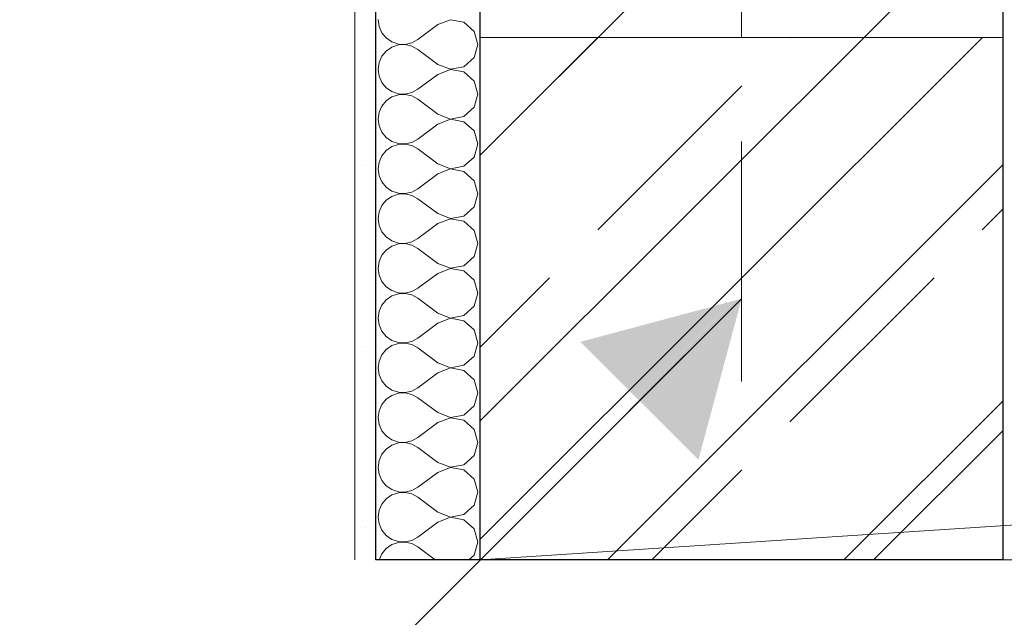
# Model space of a CAD drawing. Header units: millimetres. Extents: x 53458 to 260960, y -123310 to -87533.
# Tile 4 of 256: x 64760 to 65231, y -118905 to -118619. Entities that reach past the tile are written whole.
import ezdxf
from ezdxf.enums import TextEntityAlignment as Align

# ---------------------------------------------------------------- set-up
doc = ezdxf.new("R2010")
doc.units = ezdxf.units.MM
doc.header["$MEASUREMENT"] = 0
doc.linetypes.add('Przerywana podwójnie', pattern=[295, 125, -50, 70, -50])
for name, color, linetype in [('Nowe_A-Balkony', 7, 'Continuous'), ('Nowe_A-Osi', 7, 'Continuous'), ('Nowe_A-Wymiary-Zewnętrzne', 7, 'Continuous'), ('Nowe_A-Ściany-Wewnętrzne', 7, 'Continuous')]:
    doc.layers.add(name, color=color, linetype=linetype)
for name, color, linetype, lineweight in [('Nowe_A-Balkony_Nr_pióra__89', 7, 'Continuous', 13), ('Nowe_A-Konstrukcja_Nr_pióra__1', 7, 'Continuous', 13), ('Nowe_A-Osi_Nr_pióra__20', 1, 'Continuous', 13), ('Nowe_A-Osi_Nr_pióra__6', 5, 'Continuous', 13), ('Nowe_A-Wymiary-Zewnętrzne_Nr_pióra__46', 5, 'Continuous', 15), ('Nowe_A-Ściany-Wewnętrzne_Nr_pióra__174', 7, 'Continuous', 5), ('Nowe_A-Ściany-Wewnętrzne_Nr_pióra__27', 7, 'Continuous', 25), ('Nowe_A-Ściany-Wewnętrzne_Nr_pióra__47', 7, 'Continuous', 15)]:
    doc.layers.add(name, color=color, linetype=linetype, lineweight=lineweight)
for name, color, linetype, lineweight, true_color in [('Nowe_A-Konstrukcja Opis_Nr_pióra__58', 7, 'Continuous', 13, 0xdf0000), ('Nowe_A-Wymiary-Zewnętrzne_Nr_pióra__45', 7, 'Continuous', 15, 0x40a5ff), ('Nowe_A-Wymiary-Zewnętrzne_Nr_pióra__85', 7, 'Continuous', 13, 0x80c2ff)]:
    doc.layers.add(name, color=color, linetype=linetype, lineweight=lineweight, true_color=true_color)
doc.styles.add('STYL_AUTOMATYCZNY_1', font='arial.ttf')
doc.styles.add('STYL_AUTOMATYCZNY_2', font='arial.ttf')
doc.dimstyles.new('STYL_AUTOMATYCZNY__1', dxfattribs={"dimtxt": 125, "dimasz": 47.5, "dimexe": 0.18, "dimexo": 20, "dimgap": 0, "dimtad": 1, "dimtih": 1, "dimtoh": 1, "dimdec": 1, "dimlfac": 0.1, "dimzin": 0, "dimdsep": 46, "dimtxsty": 'STYL_AUTOMATYCZNY_2', "dimblk": 'ARROWHEAD_11', "dimblk1": 'ARROWHEAD_11', "dimblk2": 'ARROWHEAD_11', "dimcen": 0.09, "dimclrd": 256, "dimclre": 256, "dimclrt": 5, "dimadec": 1, "dimazin": 0, "dimtfac": 1, "dimtdec": 4, "dimtmove": 0, "dimatfit": 3, "dimfxl": 0, "dimtolj": 1, "dimtzin": 0, "dimarcsym": 0})
doc.dimstyles.new('STYL_AUTOMATYCZNY__2', dxfattribs={"dimtxt": 125, "dimasz": 47.5, "dimexe": 0.18, "dimexo": 20, "dimgap": 0, "dimtad": 1, "dimdec": 1, "dimlfac": 0.1, "dimzin": 0, "dimdsep": 46, "dimtxsty": 'STYL_AUTOMATYCZNY_2', "dimblk": 'ARROWHEAD_11', "dimblk1": 'ARROWHEAD_11', "dimblk2": 'ARROWHEAD_11', "dimcen": 0.09, "dimclrd": 256, "dimclre": 256, "dimclrt": 5, "dimadec": 1, "dimazin": 0, "dimtfac": 1, "dimtdec": 4, "dimtmove": 0, "dimatfit": 3, "dimfxl": 0, "dimtolj": 1, "dimtzin": 0, "dimarcsym": 0})
doc.dimstyles.new('STYL_AUTOMATYCZNY__9', dxfattribs={"dimtxt": 0.18, "dimasz": 76, "dimexe": 0.18, "dimexo": 0.0625, "dimgap": 0, "dimtad": 0, "dimtih": 1, "dimtoh": 1, "dimdec": 4, "dimzin": 0, "dimdsep": 46, "dimcen": 0.09, "dimadec": 0, "dimazin": 0, "dimtfac": 1, "dimtdec": 4, "dimtmove": 0, "dimatfit": 3, "dimldrblk": 'ARROWHEAD_16', "dimfxl": 0, "dimtolj": 1, "dimtzin": 0, "dimarcsym": 0})

# ---------------------------------------------------------------- blocks, each defined once
blk = doc.blocks.new('Strop_2', base_point=(91030.07, -117167.6))
at = {"layer": 'Nowe_A-Balkony_Nr_pióra__89', "color": 7, "linetype": 'Continuous', "lineweight": 13, "flags": 128}
blk.add_lwpolyline([(91030.07, -117167.6), (91030.07, -118877.6), (64980.07, -118877.6), (64980.07, -117167.6)], close=True, dxfattribs=at)
blk = doc.blocks.new('*X257')
at = {"layer": 'Nowe_A-Ściany-Wewnętrzne_Nr_pióra__174', "color": 7, "linetype": 'Continuous', "lineweight": 5}
for p, q in [((64931.26, -118619.05), (64931.72, -118622.3)), ((64931.72, -118622.3), (64933.04, -118625.31)), ((64959.83, -118621.43), (64950.31, -118628.57)), ((64965.91, -118619.1), (64959.83, -118621.43)), ((64972.3, -118620.3), (64965.91, -118619.1)), ((64977.1, -118624.69), (64972.3, -118620.3)), ((64933.04, -118625.31), (64935.14, -118627.84)), ((64978.88, -118630.95), (64977.1, -118624.69)), ((64935.14, -118627.84), (64937.84, -118629.7)), ((64937.84, -118629.7), (64940.96, -118630.75)), ((64940.96, -118631.16), (64937.84, -118632.21)), ((64940.96, -118630.75), (64944.24, -118630.9)), ((64944.24, -118631), (64940.96, -118631.16)), ((64944.24, -118630.9), (64947.44, -118630.16)), ((64947.44, -118631.74), (64944.24, -118631)), ((64947.44, -118630.16), (64950.31, -118628.57)), ((64950.31, -118633.33), (64947.44, -118631.74)), ((64977.1, -118637.21), (64978.88, -118630.95)), ((64933.04, -118636.6), (64931.72, -118639.6)), ((64935.14, -118634.07), (64933.04, -118636.6)), ((64937.84, -118632.21), (64935.14, -118634.07)), ((64959.83, -118640.48), (64950.31, -118633.33)), ((64931.72, -118639.6), (64931.26, -118642.86)), ((64959.83, -118640.48), (64965.91, -118642.81)), ((64972.3, -118641.6), (64977.1, -118637.21)), ((64931.26, -118642.86), (64931.72, -118646.11)), ((64931.72, -118646.11), (64933.04, -118649.12)), ((64959.83, -118645.24), (64950.31, -118652.38)), ((64965.91, -118642.91), (64959.83, -118645.24)), ((64965.91, -118642.81), (64972.3, -118641.6)), ((64972.3, -118644.11), (64965.91, -118642.91)), ((64977.1, -118648.5), (64972.3, -118644.11)), ((64933.04, -118649.12), (64935.14, -118651.64)), ((64978.88, -118654.76), (64977.1, -118648.5)), ((64935.14, -118651.64), (64937.84, -118653.51)), ((64937.84, -118653.51), (64940.96, -118654.55)), ((64940.96, -118654.97), (64937.84, -118656.02)), ((64940.96, -118654.55), (64944.24, -118654.71)), ((64944.24, -118654.81), (64940.96, -118654.97)), ((64944.24, -118654.71), (64947.44, -118653.97)), ((64947.44, -118655.55), (64944.24, -118654.81)), ((64947.44, -118653.97), (64950.31, -118652.38)), ((64950.31, -118657.14), (64947.44, -118655.55)), ((64977.1, -118661.02), (64978.88, -118654.76)), ((64935.14, -118657.88), (64933.04, -118660.41)), ((64937.84, -118656.02), (64935.14, -118657.88)), ((64959.83, -118664.29), (64950.31, -118657.14)), ((64931.72, -118663.41), (64931.26, -118666.67)), ((64933.04, -118660.41), (64931.72, -118663.41)), ((64959.83, -118664.29), (64965.91, -118666.62)), ((64972.3, -118665.41), (64977.1, -118661.02)), ((64931.26, -118666.67), (64931.72, -118669.92)), ((64959.83, -118669.05), (64950.31, -118676.19)), ((64965.91, -118666.71), (64959.83, -118669.05)), ((64965.91, -118666.62), (64972.3, -118665.41)), ((64972.3, -118667.92), (64965.91, -118666.71)), ((64977.1, -118672.31), (64972.3, -118667.92)), ((64931.72, -118669.92), (64933.04, -118672.93)), ((64933.04, -118672.93), (64935.14, -118675.45)), ((64978.88, -118678.57), (64977.1, -118672.31)), ((64935.14, -118675.45), (64937.84, -118677.31)), ((64937.84, -118677.31), (64940.96, -118678.36)), ((64940.96, -118678.78), (64937.84, -118679.83)), ((64940.96, -118678.36), (64944.24, -118678.52)), ((64944.24, -118678.62), (64940.96, -118678.78)), ((64944.24, -118678.52), (64947.44, -118677.78)), ((64947.44, -118679.36), (64944.24, -118678.62)), ((64947.44, -118677.78), (64950.31, -118676.19)), ((64977.1, -118684.83), (64978.88, -118678.57)), ((64935.14, -118681.69), (64933.04, -118684.22)), ((64937.84, -118679.83), (64935.14, -118681.69)), ((64950.31, -118680.95), (64947.44, -118679.36)), ((64959.83, -118688.1), (64950.31, -118680.95)), ((64931.72, -118687.22), (64931.26, -118690.48)), ((64933.04, -118684.22), (64931.72, -118687.22)), ((64959.83, -118688.1), (64965.91, -118690.43)), ((64972.3, -118689.22), (64977.1, -118684.83)), ((64931.26, -118690.48), (64931.72, -118693.73)), ((64959.83, -118692.86), (64950.31, -118700)), ((64965.91, -118690.52), (64959.83, -118692.86)), ((64965.91, -118690.43), (64972.3, -118689.22)), ((64972.3, -118691.73), (64965.91, -118690.52)), ((64977.1, -118696.12), (64972.3, -118691.73)), ((64931.72, -118693.73), (64933.04, -118696.73)), ((64933.04, -118696.73), (64935.14, -118699.26)), ((64978.88, -118702.38), (64977.1, -118696.12)), ((64935.14, -118699.26), (64937.84, -118701.12)), ((64937.84, -118701.12), (64940.96, -118702.17)), ((64940.96, -118702.59), (64937.84, -118703.64)), ((64940.96, -118702.17), (64944.24, -118702.33)), ((64944.24, -118702.43), (64940.96, -118702.59)), ((64944.24, -118702.33), (64947.44, -118701.59)), ((64947.44, -118703.17), (64944.24, -118702.43)), ((64947.44, -118701.59), (64950.31, -118700)), ((64977.1, -118708.64), (64978.88, -118702.38)), ((64935.14, -118705.5), (64933.04, -118708.03)), ((64937.84, -118703.64), (64935.14, -118705.5)), ((64950.31, -118704.76), (64947.44, -118703.17)), ((64959.83, -118711.9), (64950.31, -118704.76)), ((64931.72, -118711.03), (64931.26, -118714.29)), ((64933.04, -118708.03), (64931.72, -118711.03)), ((64959.83, -118711.9), (64965.91, -118714.24)), ((64972.3, -118713.03), (64977.1, -118708.64)), ((64931.26, -118714.29), (64931.72, -118717.54)), ((64959.83, -118716.67), (64950.31, -118723.81)), ((64965.91, -118714.33), (64959.83, -118716.67)), ((64965.91, -118714.24), (64972.3, -118713.03)), ((64972.3, -118715.54), (64965.91, -118714.33)), ((64977.1, -118719.93), (64972.3, -118715.54)), ((64931.72, -118717.54), (64933.04, -118720.54)), ((64933.04, -118720.54), (64935.14, -118723.07)), ((64978.88, -118726.19), (64977.1, -118719.93)), ((64935.14, -118723.07), (64937.84, -118724.93)), ((64937.84, -118724.93), (64940.96, -118725.98)), ((64940.96, -118725.98), (64944.24, -118726.14)), ((64944.24, -118726.14), (64947.44, -118725.4)), ((64947.44, -118725.4), (64950.31, -118723.81)), ((64977.1, -118732.45), (64978.88, -118726.19)), ((64935.14, -118729.31), (64933.04, -118731.84)), ((64937.84, -118727.45), (64935.14, -118729.31)), ((64940.96, -118726.4), (64937.84, -118727.45)), ((64944.24, -118726.24), (64940.96, -118726.4)), ((64947.44, -118726.98), (64944.24, -118726.24)), ((64950.31, -118728.57), (64947.44, -118726.98)), ((64959.83, -118735.71), (64950.31, -118728.57)), ((64931.72, -118734.84), (64931.26, -118738.1)), ((64933.04, -118731.84), (64931.72, -118734.84)), ((64972.3, -118736.84), (64977.1, -118732.45)), ((64931.26, -118738.1), (64931.72, -118741.35)), ((64959.83, -118735.71), (64965.91, -118738.05)), ((64965.91, -118738.14), (64959.83, -118740.48)), ((64965.91, -118738.05), (64972.3, -118736.84)), ((64972.3, -118739.35), (64965.91, -118738.14)), ((64977.1, -118743.74), (64972.3, -118739.35)), ((64931.72, -118741.35), (64933.04, -118744.35)), ((64933.04, -118744.35), (64935.14, -118746.88)), ((64959.83, -118740.48), (64950.31, -118747.62)), ((64978.88, -118750), (64977.1, -118743.74)), ((64935.14, -118746.88), (64937.84, -118748.74)), ((64937.84, -118748.74), (64940.96, -118749.79)), ((64944.24, -118749.95), (64947.44, -118749.21)), ((64947.44, -118749.21), (64950.31, -118747.62)), ((64935.14, -118753.12), (64933.04, -118755.65)), ((64937.84, -118751.26), (64935.14, -118753.12)), ((64940.96, -118750.21), (64937.84, -118751.26)), ((64940.96, -118749.79), (64944.24, -118749.95)), ((64944.24, -118750.05), (64940.96, -118750.21)), ((64947.44, -118750.79), (64944.24, -118750.05)), ((64950.31, -118752.38), (64947.44, -118750.79)), ((64959.83, -118759.52), (64950.31, -118752.38)), ((64977.1, -118756.26), (64978.88, -118750)), ((64931.72, -118758.65), (64931.26, -118761.9)), ((64933.04, -118755.65), (64931.72, -118758.65)), ((64972.3, -118760.65), (64977.1, -118756.26)), ((64931.26, -118761.9), (64931.72, -118765.16)), ((64959.83, -118759.52), (64965.91, -118761.86)), ((64965.91, -118761.95), (64959.83, -118764.29)), ((64965.91, -118761.86), (64972.3, -118760.65)), ((64972.3, -118763.16), (64965.91, -118761.95)), ((64977.1, -118767.55), (64972.3, -118763.16)), ((64931.72, -118765.16), (64933.04, -118768.16)), ((64933.04, -118768.16), (64935.14, -118770.69)), ((64959.83, -118764.29), (64950.31, -118771.43)), ((64978.88, -118773.81), (64977.1, -118767.55)), ((64935.14, -118770.69), (64937.84, -118772.55)), ((64937.84, -118772.55), (64940.96, -118773.6)), ((64944.24, -118773.76), (64947.44, -118773.02)), ((64947.44, -118773.02), (64950.31, -118771.43)), ((64935.14, -118776.93), (64933.04, -118779.46)), ((64937.84, -118775.07), (64935.14, -118776.93)), ((64940.96, -118774.02), (64937.84, -118775.07)), ((64940.96, -118773.6), (64944.24, -118773.76)), ((64944.24, -118773.86), (64940.96, -118774.02)), ((64947.44, -118774.6), (64944.24, -118773.86)), ((64950.31, -118776.19), (64947.44, -118774.6)), ((64959.83, -118783.33), (64950.31, -118776.19)), ((64977.1, -118780.07), (64978.88, -118773.81)), ((64931.72, -118782.46), (64931.26, -118785.71)), ((64933.04, -118779.46), (64931.72, -118782.46)), ((64972.3, -118784.46), (64977.1, -118780.07)), ((64931.26, -118785.71), (64931.72, -118788.97)), ((64959.83, -118783.33), (64965.91, -118785.67)), ((64965.91, -118785.76), (64959.83, -118788.1)), ((64965.91, -118785.67), (64972.3, -118784.46)), ((64972.3, -118786.97), (64965.91, -118785.76)), ((64977.1, -118791.36), (64972.3, -118786.97)), ((64931.72, -118788.97), (64933.04, -118791.97)), ((64933.04, -118791.97), (64935.14, -118794.5)), ((64959.83, -118788.1), (64950.31, -118795.24)), ((64978.88, -118797.62), (64977.1, -118791.36)), ((64935.14, -118794.5), (64937.84, -118796.36)), ((64937.84, -118796.36), (64940.96, -118797.41)), ((64944.24, -118797.57), (64947.44, -118796.83)), ((64947.44, -118796.83), (64950.31, -118795.24)), ((64935.14, -118800.74), (64933.04, -118803.27)), ((64937.84, -118798.88), (64935.14, -118800.74)), ((64940.96, -118797.83), (64937.84, -118798.88)), ((64940.96, -118797.41), (64944.24, -118797.57)), ((64944.24, -118797.67), (64940.96, -118797.83)), ((64947.44, -118798.41), (64944.24, -118797.67)), ((64950.31, -118800), (64947.44, -118798.41)), ((64959.83, -118807.14), (64950.31, -118800)), ((64977.1, -118803.88), (64978.88, -118797.62)), ((64933.04, -118803.27), (64931.72, -118806.27)), ((64972.3, -118808.27), (64977.1, -118803.88)), ((64931.72, -118806.27), (64931.26, -118809.52)), ((64931.26, -118809.52), (64931.72, -118812.78)), ((64959.83, -118807.14), (64965.91, -118809.48)), ((64965.91, -118809.57), (64959.83, -118811.9)), ((64965.91, -118809.48), (64972.3, -118808.27)), ((64972.3, -118810.78), (64965.91, -118809.57)), ((64977.1, -118815.17), (64972.3, -118810.78)), ((64931.72, -118812.78), (64933.04, -118815.78)), ((64959.83, -118811.9), (64950.31, -118819.05)), ((64978.88, -118821.43), (64977.1, -118815.17)), ((64933.04, -118815.78), (64935.14, -118818.31)), ((64935.14, -118818.31), (64937.84, -118820.17)), ((64937.84, -118820.17), (64940.96, -118821.22)), ((64947.44, -118820.64), (64950.31, -118819.05)), ((64935.14, -118824.55), (64933.04, -118827.07)), ((64937.84, -118822.69), (64935.14, -118824.55)), ((64940.96, -118821.64), (64937.84, -118822.69)), ((64940.96, -118821.22), (64944.24, -118821.38)), ((64944.24, -118821.48), (64940.96, -118821.64)), ((64944.24, -118821.38), (64947.44, -118820.64)), ((64947.44, -118822.22), (64944.24, -118821.48)), ((64950.31, -118823.81), (64947.44, -118822.22)), ((64959.83, -118830.95), (64950.31, -118823.81)), ((64977.1, -118827.69), (64978.88, -118821.43)), ((64933.04, -118827.07), (64931.72, -118830.08)), ((64972.3, -118832.08), (64977.1, -118827.69)), ((64931.72, -118830.08), (64931.26, -118833.33)), ((64931.26, -118833.33), (64931.72, -118836.59)), ((64959.83, -118830.95), (64965.91, -118833.29)), ((64965.91, -118833.38), (64959.83, -118835.71)), ((64965.91, -118833.29), (64972.3, -118832.08)), ((64972.3, -118834.59), (64965.91, -118833.38)), ((64931.72, -118836.59), (64933.04, -118839.59)), ((64959.83, -118835.71), (64950.31, -118842.86)), ((64977.1, -118838.98), (64972.3, -118834.59)), ((64978.88, -118845.24), (64977.1, -118838.98)), ((64933.04, -118839.59), (64935.14, -118842.12)), ((64935.14, -118842.12), (64937.84, -118843.98)), ((64947.44, -118844.45), (64950.31, -118842.86)), ((64935.14, -118848.36), (64933.04, -118850.88)), ((64937.84, -118846.49), (64935.14, -118848.36)), ((64937.84, -118843.98), (64940.96, -118845.03)), ((64940.96, -118845.45), (64937.84, -118846.49)), ((64940.96, -118845.03), (64944.24, -118845.19)), ((64944.24, -118845.29), (64940.96, -118845.45)), ((64944.24, -118845.19), (64947.44, -118844.45)), ((64947.44, -118846.03), (64944.24, -118845.29)), ((64950.31, -118847.62), (64947.44, -118846.03)), ((64959.83, -118854.76), (64950.31, -118847.62)), ((64977.1, -118851.5), (64978.88, -118845.24)), ((64933.04, -118850.88), (64931.72, -118853.89)), ((64972.3, -118855.89), (64977.1, -118851.5)), ((64931.72, -118853.89), (64931.26, -118857.14)), ((64931.26, -118857.14), (64931.72, -118860.4)), ((64959.83, -118854.76), (64965.91, -118857.09)), ((64965.91, -118857.19), (64959.83, -118859.52)), ((64965.91, -118857.09), (64972.3, -118855.89)), ((64972.3, -118858.4), (64965.91, -118857.19)), ((64931.72, -118860.4), (64933.04, -118863.4)), ((64959.83, -118859.52), (64950.31, -118866.67)), ((64977.1, -118862.79), (64972.3, -118858.4)), ((64933.04, -118863.4), (64935.14, -118865.93)), ((64935.14, -118865.93), (64937.84, -118867.79)), ((64947.44, -118868.26), (64950.31, -118866.67)), ((64978.88, -118869.05), (64977.1, -118862.79)), ((64935.14, -118872.16), (64933.04, -118874.69)), ((64937.84, -118870.3), (64935.14, -118872.16)), ((64937.84, -118867.79), (64940.96, -118868.84)), ((64940.96, -118869.25), (64937.84, -118870.3)), ((64940.96, -118868.84), (64944.24, -118869)), ((64944.24, -118869.1), (64940.96, -118869.25)), ((64944.24, -118869), (64947.44, -118868.26)), ((64947.44, -118869.84), (64944.24, -118869.1)), ((64950.31, -118871.43), (64947.44, -118869.84)), ((64958.54, -118877.6), (64950.31, -118871.43)), ((64977.1, -118875.31), (64978.88, -118869.05)), ((64933.04, -118874.69), (64931.76, -118877.6)), ((64974.6, -118877.6), (64977.1, -118875.31))]:
    blk.add_line(p, q, dxfattribs=at)
blk = doc.blocks.new('Ściana_53', base_point=(65105.07, -117042.6))
at = {"layer": 'Nowe_A-Ściany-Wewnętrzne', "linetype": 'Continuous', "lineweight": 0, "true_color": 0x000000}
h = blk.add_hatch(dxfattribs=at)
h.set_pattern_fill('Tynk', color=18, style=0, pattern_type=2)
h.set_pattern_definition([(0, (0, 0), (0, 86.60254), [0, -50]), (0, (25, 43.3), (0, 86.60254), [0, -50])])
h.paths.add_polyline_path([(64930.07, -118877.6), (64930.07, -117377.6), (64920.07, -117377.6), (64920.07, -118877.6)])
h = blk.add_hatch(dxfattribs=at)
h.set_pattern_fill('Bloczki_ceramiczne', color=18, style=0, pattern_type=2)
h.set_pattern_definition([(45, (0, 0), (-63.63961, 63.63961), [])])
h.paths.add_polyline_path([(65230.07, -118877.6), (65230.07, -117377.6), (64980.07, -117377.6), (64980.07, -118877.6)])
at = {"layer": 'Nowe_A-Ściany-Wewnętrzne_Nr_pióra__27', "color": 7, "linetype": 'Continuous', "lineweight": 25}
for p, q in [((64930.07, -118877.6), (64930.07, -117377.6)), ((64980.07, -118877.6), (64980.07, -117377.6)), ((65230.07, -118877.6), (65230.07, -117377.6))]:
    blk.add_line(p, q, dxfattribs=at)
at = {"layer": 'Nowe_A-Ściany-Wewnętrzne_Nr_pióra__27', "color": 7, "linetype": 'Continuous', "lineweight": 25, "flags": 128}
for points in [[(64980.07, -118877.6), (64930.07, -118877.6)], [(65230.07, -118877.6), (64980.07, -118877.6)]]:
    blk.add_lwpolyline(points, dxfattribs=at)
at = {"layer": 'Nowe_A-Ściany-Wewnętrzne_Nr_pióra__47', "color": 7, "linetype": 'Continuous', "lineweight": 15, "flags": 128}
for points in [[(64920.07, -117377.6), (64920.07, -118877.6)], [(65280.07, -118877.6), (65230.07, -118877.6)]]:
    blk.add_lwpolyline(points, dxfattribs=at)
at = {"layer": 'Nowe_A-Ściany-Wewnętrzne', "color": 7, "lineweight": 25}
blk.add_blockref('*X257', (0, 0), dxfattribs=at)
blk = doc.blocks.new('Standardowy znacznik osi')
at = {"layer": 'Nowe_A-Osi_Nr_pióra__20', "color": 1, "linetype": 'Przerywana podwójnie', "lineweight": 13}
blk.add_line((23209.82, 0), (24209.82, 0), dxfattribs=at)
at = {"layer": 'Nowe_A-Osi_Nr_pióra__6', "color": 5, "lineweight": 13, "style": 'STYL_AUTOMATYCZNY_1'}
blk.add_attdef('AC_MarkerText_1', text='', height=400, rotation=90, dxfattribs=at).set_placement((-666.43, -91.43), align=Align.TOP_CENTER)
blk = doc.blocks.new('*D570')
at = {"layer": 'Nowe_A-Wymiary-Zewnętrzne_Nr_pióra__45', "linetype": 'Continuous', "lineweight": 15, "true_color": 0x40a5ff}
for points in [[(63078.58, -117377.6), (63079.53, -117382.38), (63082.24, -117386.44), (63086.3, -117389.15), (63091.08, -117390.1), (63095.87, -117389.15), (63099.92, -117386.44), (63102.63, -117382.38), (63103.58, -117377.6), (63102.63, -117372.81), (63099.92, -117368.76), (63095.87, -117366.05), (63091.08, -117365.1), (63086.3, -117366.05), (63082.24, -117368.76), (63079.53, -117372.81)], [(63078.58, -118877.6), (63079.53, -118882.38), (63082.24, -118886.44), (63086.3, -118889.15), (63091.08, -118890.1), (63095.87, -118889.15), (63099.92, -118886.44), (63102.63, -118882.38), (63103.58, -118877.6), (63102.63, -118872.81), (63099.92, -118868.76), (63095.87, -118866.05), (63091.08, -118865.1), (63086.3, -118866.05), (63082.24, -118868.76), (63079.53, -118872.81)]]:
    blk.add_hatch(color=161, dxfattribs=at).paths.add_polyline_path(points)
at = {"layer": 'Nowe_A-Wymiary-Zewnętrzne_Nr_pióra__45', "color": 161, "linetype": 'Continuous', "lineweight": 15, "true_color": 0x40a5ff}
for centre in [(63091.08, -117377.6), (63091.08, -118877.6)]:
    blk.add_circle(centre, 12.5, dxfattribs=at)
at = {"layer": 'Nowe_A-Wymiary-Zewnętrzne_Nr_pióra__85', "color": 151, "linetype": 'Continuous', "lineweight": 13, "true_color": 0x80c2ff}
for p, q in [((63078.58, -117377.6), (63044.21, -117377.6)), ((63137.96, -117377.6), (63103.58, -117377.6)), ((63091.08, -118865.1), (63091.08, -117390.1)), ((63078.58, -118877.6), (63044.21, -118877.6)), ((63137.96, -118877.6), (63103.58, -118877.6)), ((63091.08, -118902.6), (63091.08, -118890.1))]:
    blk.add_line(p, q, dxfattribs=at)
at = {"layer": 'Nowe_A-Wymiary-Zewnętrzne_Nr_pióra__46', "color": 5, "lineweight": 15, "char_height": 125, "attachment_point": 7, "rotation": 90, "style": 'STYL_AUTOMATYCZNY_2'}
for s, insert in [('\\A1;{\\pql;\\fArial|b0|i0|c238|p0;\\W1.000000;33,5}', (63066.08, -117723.75)), ('\\A1;{\\pql;\\fArial|b0|i0|c238|p0;\\W1.000000;150,0}', (63066.08, -118508.92))]:
    blk.add_mtext(s, dxfattribs=dict(at, insert=insert))
blk = doc.blocks.new('ARROWHEAD_11')
at = {"color": 0, "linetype": 'Continuous', "lineweight": 0}
blk.add_line((0, 0), (-1, 0), dxfattribs=at)
at = {"color": 0, "linetype": 'Continuous', "lineweight": 0, "const_width": 0.25, "flags": 128}
blk.add_lwpolyline([(-0.125, 0, 1), (0.125, 0, 1)], format="xyb", close=True, dxfattribs=at)
blk = doc.blocks.new('*D627')
at = {"layer": 'Nowe_A-Wymiary-Zewnętrzne_Nr_pióra__45', "linetype": 'Continuous', "lineweight": 15, "true_color": 0x40a5ff}
for points in [[(93176.56, -117377.6), (93177.51, -117382.38), (93180.22, -117386.44), (93184.28, -117389.15), (93189.06, -117390.1), (93193.84, -117389.15), (93197.9, -117386.44), (93200.61, -117382.38), (93201.56, -117377.6), (93200.61, -117372.81), (93197.9, -117368.76), (93193.84, -117366.05), (93189.06, -117365.1), (93184.28, -117366.05), (93180.22, -117368.76), (93177.51, -117372.81)], [(93176.56, -118877.6), (93177.51, -118882.38), (93180.22, -118886.44), (93184.28, -118889.15), (93189.06, -118890.1), (93193.84, -118889.15), (93197.9, -118886.44), (93200.61, -118882.38), (93201.56, -118877.6), (93200.61, -118872.81), (93197.9, -118868.76), (93193.84, -118866.05), (93189.06, -118865.1), (93184.28, -118866.05), (93180.22, -118868.76), (93177.51, -118872.81)]]:
    blk.add_hatch(color=161, dxfattribs=at).paths.add_polyline_path(points)
at = {"layer": 'Nowe_A-Wymiary-Zewnętrzne_Nr_pióra__45', "color": 161, "linetype": 'Continuous', "lineweight": 15, "true_color": 0x40a5ff}
for centre in [(93189.06, -117377.6), (93189.06, -118877.6)]:
    blk.add_circle(centre, 12.5, dxfattribs=at)
at = {"layer": 'Nowe_A-Wymiary-Zewnętrzne_Nr_pióra__85', "color": 151, "linetype": 'Continuous', "lineweight": 13, "true_color": 0x80c2ff}
for p, q in [((93176.56, -117377.6), (93142.19, -117377.6)), ((93235.94, -117377.6), (93201.56, -117377.6)), ((93189.06, -118865.1), (93189.06, -117390.1)), ((93176.56, -118877.6), (93142.19, -118877.6)), ((93235.94, -118877.6), (93201.56, -118877.6)), ((93189.06, -118902.6), (93189.06, -118890.1))]:
    blk.add_line(p, q, dxfattribs=at)
at = {"layer": 'Nowe_A-Wymiary-Zewnętrzne_Nr_pióra__46', "color": 5, "lineweight": 15, "char_height": 125, "attachment_point": 7, "rotation": 90, "style": 'STYL_AUTOMATYCZNY_2'}
for s, insert in [('\\A1;{\\pql;\\fArial|b0|i0|c238|p0;\\W1.000000;33,5}', (93164.06, -117723.75)), ('\\A1;{\\pql;\\fArial|b0|i0|c238|p0;\\W1.000000;150,0}', (93164.06, -118508.92))]:
    blk.add_mtext(s, dxfattribs=dict(at, insert=insert))
blk = doc.blocks.new('*D650')
at = {"layer": 'Nowe_A-Wymiary-Zewnętrzne_Nr_pióra__45', "linetype": 'Continuous', "lineweight": 15, "true_color": 0x40a5ff}
for points in [[(64757.57, -120280.83), (64758.52, -120285.62), (64761.23, -120289.67), (64765.29, -120292.38), (64770.07, -120293.33), (64774.86, -120292.38), (64778.91, -120289.67), (64781.62, -120285.62), (64782.57, -120280.83), (64781.62, -120276.05), (64778.91, -120271.99), (64774.86, -120269.29), (64770.07, -120268.33), (64765.29, -120269.29), (64761.23, -120271.99), (64758.52, -120276.05)], [(65092.57, -120280.83), (65093.52, -120285.62), (65096.23, -120289.67), (65100.29, -120292.38), (65105.07, -120293.33), (65109.86, -120292.38), (65113.91, -120289.67), (65116.62, -120285.62), (65117.57, -120280.83), (65116.62, -120276.05), (65113.91, -120271.99), (65109.86, -120269.29), (65105.07, -120268.33), (65100.29, -120269.29), (65096.23, -120271.99), (65093.52, -120276.05)]]:
    blk.add_hatch(color=161, dxfattribs=at).paths.add_polyline_path(points)
at = {"layer": 'Nowe_A-Wymiary-Zewnętrzne_Nr_pióra__45', "color": 161, "linetype": 'Continuous', "lineweight": 15, "true_color": 0x40a5ff}
for centre in [(64770.07, -120280.83), (65105.07, -120280.83)]:
    blk.add_circle(centre, 12.5, dxfattribs=at)
at = {"layer": 'Nowe_A-Wymiary-Zewnętrzne_Nr_pióra__85', "color": 151, "linetype": 'Continuous', "lineweight": 13, "true_color": 0x80c2ff}
for p, q in [((64770.07, -120268.33), (64770.07, -120233.96)), ((65105.07, -120268.33), (65105.07, -120233.96)), ((64745.07, -120280.83), (64757.57, -120280.83)), ((64782.57, -120280.83), (65092.57, -120280.83)), ((64770.07, -120327.71), (64770.07, -120293.33)), ((65105.07, -120327.71), (65105.07, -120293.33))]:
    blk.add_line(p, q, dxfattribs=at)
at = {"layer": 'Nowe_A-Wymiary-Zewnętrzne_Nr_pióra__46', "color": 5, "lineweight": 15, "insert": (64423.92, -120255.83), "char_height": 125, "attachment_point": 7, "style": 'STYL_AUTOMATYCZNY_2'}
blk.add_mtext('\\A1;{\\pql;\\fArial|b0|i0|c238|p0;\\W1.000000;33,5}', dxfattribs=at)
blk = doc.blocks.new('*D651')
at = {"layer": 'Nowe_A-Wymiary-Zewnętrzne_Nr_pióra__45', "linetype": 'Continuous', "lineweight": 15, "true_color": 0x40a5ff}
for points in [[(65092.57, -120280.83), (65093.52, -120285.62), (65096.23, -120289.67), (65100.29, -120292.38), (65105.07, -120293.33), (65109.86, -120292.38), (65113.91, -120289.67), (65116.62, -120285.62), (65117.57, -120280.83), (65116.62, -120276.05), (65113.91, -120271.99), (65109.86, -120269.29), (65105.07, -120268.33), (65100.29, -120269.29), (65096.23, -120271.99), (65093.52, -120276.05)], [(70492.57, -120280.83), (70493.52, -120285.62), (70496.23, -120289.67), (70500.29, -120292.38), (70505.07, -120293.33), (70509.86, -120292.38), (70513.91, -120289.67), (70516.62, -120285.62), (70517.57, -120280.83), (70516.62, -120276.05), (70513.91, -120271.99), (70509.86, -120269.29), (70505.07, -120268.33), (70500.29, -120269.29), (70496.23, -120271.99), (70493.52, -120276.05)]]:
    blk.add_hatch(color=161, dxfattribs=at).paths.add_polyline_path(points)
at = {"layer": 'Nowe_A-Wymiary-Zewnętrzne_Nr_pióra__45', "color": 161, "linetype": 'Continuous', "lineweight": 15, "true_color": 0x40a5ff}
for centre in [(65105.07, -120280.83), (70505.07, -120280.83)]:
    blk.add_circle(centre, 12.5, dxfattribs=at)
at = {"layer": 'Nowe_A-Wymiary-Zewnętrzne_Nr_pióra__85', "color": 151, "linetype": 'Continuous', "lineweight": 13, "true_color": 0x80c2ff}
for p, q in [((65105.07, -120268.33), (65105.07, -120233.96)), ((70505.07, -120268.33), (70505.07, -120233.96)), ((65117.57, -120280.83), (70492.57, -120280.83)), ((65105.07, -120327.71), (65105.07, -120293.33)), ((70505.07, -120327.71), (70505.07, -120293.33))]:
    blk.add_line(p, q, dxfattribs=at)
at = {"layer": 'Nowe_A-Wymiary-Zewnętrzne_Nr_pióra__46', "color": 5, "lineweight": 15, "insert": (67590.58, -120255.83), "char_height": 125, "attachment_point": 7, "style": 'STYL_AUTOMATYCZNY_2'}
blk.add_mtext('\\A1;{\\pql;\\fArial|b0|i0|c238|p0;\\W1.000000;540,0}', dxfattribs=at)
blk = doc.blocks.new('*D658')
at = {"layer": 'Nowe_A-Wymiary-Zewnętrzne_Nr_pióra__45', "linetype": 'Continuous', "lineweight": 15, "true_color": 0x40a5ff}
for points in [[(64757.57, -120980.08), (64758.52, -120984.86), (64761.23, -120988.91), (64765.29, -120991.62), (64770.07, -120992.58), (64774.86, -120991.62), (64778.91, -120988.91), (64781.62, -120984.86), (64782.57, -120980.08), (64781.62, -120975.29), (64778.91, -120971.24), (64774.86, -120968.53), (64770.07, -120967.58), (64765.29, -120968.53), (64761.23, -120971.24), (64758.52, -120975.29)], [(91227.57, -120980.08), (91228.52, -120984.86), (91231.23, -120988.91), (91235.29, -120991.62), (91240.07, -120992.58), (91244.86, -120991.62), (91248.91, -120988.91), (91251.62, -120984.86), (91252.57, -120980.08), (91251.62, -120975.29), (91248.91, -120971.24), (91244.86, -120968.53), (91240.07, -120967.58), (91235.29, -120968.53), (91231.23, -120971.24), (91228.52, -120975.29)]]:
    blk.add_hatch(color=161, dxfattribs=at).paths.add_polyline_path(points)
at = {"layer": 'Nowe_A-Wymiary-Zewnętrzne_Nr_pióra__45', "color": 161, "linetype": 'Continuous', "lineweight": 15, "true_color": 0x40a5ff}
for centre in [(64770.07, -120980.08), (91240.07, -120980.08)]:
    blk.add_circle(centre, 12.5, dxfattribs=at)
at = {"layer": 'Nowe_A-Wymiary-Zewnętrzne_Nr_pióra__85', "color": 151, "linetype": 'Continuous', "lineweight": 13, "true_color": 0x80c2ff}
for p, q in [((64770.07, -120967.58), (64770.07, -120933.2)), ((91240.07, -120967.58), (91240.07, -120933.2)), ((64745.07, -120980.08), (64757.57, -120980.08)), ((64782.57, -120980.08), (91227.57, -120980.08)), ((91252.57, -120980.08), (91265.07, -120980.08)), ((64770.07, -121026.95), (64770.07, -120992.58)), ((91240.07, -121026.95), (91240.07, -120992.58))]:
    blk.add_line(p, q, dxfattribs=at)
at = {"layer": 'Nowe_A-Wymiary-Zewnętrzne_Nr_pióra__46', "color": 5, "lineweight": 15, "insert": (77719.09, -120955.08), "char_height": 125, "attachment_point": 7, "style": 'STYL_AUTOMATYCZNY_2'}
blk.add_mtext('\\A1;{\\pql;\\fArial|b0|i0|c238|p0;\\W1.000000;2\xa0647,0}', dxfattribs=at)
blk = doc.blocks.new('*D659')
at = {"layer": 'Nowe_A-Wymiary-Zewnętrzne_Nr_pióra__45', "linetype": 'Continuous', "lineweight": 15, "true_color": 0x40a5ff}
for points in [[(64757.57, -120747), (64758.52, -120751.78), (64761.23, -120755.83), (64765.29, -120758.54), (64770.07, -120759.5), (64774.86, -120758.54), (64778.91, -120755.83), (64781.62, -120751.78), (64782.57, -120747), (64781.62, -120742.21), (64778.91, -120738.16), (64774.86, -120735.45), (64770.07, -120734.5), (64765.29, -120735.45), (64761.23, -120738.16), (64758.52, -120742.21)], [(64907.57, -120747), (64908.52, -120751.78), (64911.23, -120755.83), (64915.29, -120758.54), (64920.07, -120759.5), (64924.86, -120758.54), (64928.91, -120755.83), (64931.62, -120751.78), (64932.57, -120747), (64931.62, -120742.21), (64928.91, -120738.16), (64924.86, -120735.45), (64920.07, -120734.5), (64915.29, -120735.45), (64911.23, -120738.16), (64908.52, -120742.21)]]:
    blk.add_hatch(color=161, dxfattribs=at).paths.add_polyline_path(points)
at = {"layer": 'Nowe_A-Wymiary-Zewnętrzne_Nr_pióra__45', "color": 161, "linetype": 'Continuous', "lineweight": 15, "true_color": 0x40a5ff}
for centre in [(64770.07, -120747), (64920.07, -120747)]:
    blk.add_circle(centre, 12.5, dxfattribs=at)
at = {"layer": 'Nowe_A-Wymiary-Zewnętrzne_Nr_pióra__85', "color": 151, "linetype": 'Continuous', "lineweight": 13, "true_color": 0x80c2ff}
for p, q in [((64770.07, -120734.5), (64770.07, -120700.12)), ((64920.07, -120734.5), (64920.07, -120700.12)), ((64745.07, -120747), (64757.57, -120747)), ((64782.57, -120747), (64907.57, -120747)), ((64770.07, -120793.87), (64770.07, -120759.5)), ((64920.07, -120793.87), (64920.07, -120759.5))]:
    blk.add_line(p, q, dxfattribs=at)
at = {"layer": 'Nowe_A-Wymiary-Zewnętrzne_Nr_pióra__46', "color": 5, "lineweight": 15, "insert": (64423.92, -120722), "char_height": 125, "attachment_point": 7, "style": 'STYL_AUTOMATYCZNY_2'}
blk.add_mtext('\\A1;{\\pql;\\fArial|b0|i0|c238|p0;\\W1.000000;15,0}', dxfattribs=at)
blk = doc.blocks.new('*D660')
at = {"layer": 'Nowe_A-Wymiary-Zewnętrzne_Nr_pióra__45', "linetype": 'Continuous', "lineweight": 15, "true_color": 0x40a5ff}
for points in [[(64907.57, -120747), (64908.52, -120751.78), (64911.23, -120755.83), (64915.29, -120758.54), (64920.07, -120759.5), (64924.86, -120758.54), (64928.91, -120755.83), (64931.62, -120751.78), (64932.57, -120747), (64931.62, -120742.21), (64928.91, -120738.16), (64924.86, -120735.45), (64920.07, -120734.5), (64915.29, -120735.45), (64911.23, -120738.16), (64908.52, -120742.21)], [(65277.57, -120747), (65278.52, -120751.78), (65281.23, -120755.83), (65285.29, -120758.54), (65290.07, -120759.5), (65294.86, -120758.54), (65298.91, -120755.83), (65301.62, -120751.78), (65302.57, -120747), (65301.62, -120742.21), (65298.91, -120738.16), (65294.86, -120735.45), (65290.07, -120734.5), (65285.29, -120735.45), (65281.23, -120738.16), (65278.52, -120742.21)]]:
    blk.add_hatch(color=161, dxfattribs=at).paths.add_polyline_path(points)
at = {"layer": 'Nowe_A-Wymiary-Zewnętrzne_Nr_pióra__45', "color": 161, "linetype": 'Continuous', "lineweight": 15, "true_color": 0x40a5ff}
for centre in [(64920.07, -120747), (65290.07, -120747)]:
    blk.add_circle(centre, 12.5, dxfattribs=at)
at = {"layer": 'Nowe_A-Wymiary-Zewnętrzne_Nr_pióra__85', "color": 151, "linetype": 'Continuous', "lineweight": 13, "true_color": 0x80c2ff}
for p, q in [((64920.07, -120734.5), (64920.07, -120700.12)), ((65290.07, -120734.5), (65290.07, -120700.12)), ((64932.57, -120747), (65277.57, -120747)), ((64920.07, -120793.87), (64920.07, -120759.5)), ((65290.07, -120793.87), (65290.07, -120759.5))]:
    blk.add_line(p, q, dxfattribs=at)
at = {"layer": 'Nowe_A-Wymiary-Zewnętrzne_Nr_pióra__46', "color": 5, "lineweight": 15, "insert": (64938.25, -120722), "char_height": 125, "attachment_point": 7, "style": 'STYL_AUTOMATYCZNY_2'}
blk.add_mtext('\\A1;{\\pql;\\fArial|b0|i0|c238|p0;\\W1.000000;37,0}', dxfattribs=at)
blk = doc.blocks.new('*D680')
at = {"layer": 'Nowe_A-Wymiary-Zewnętrzne_Nr_pióra__45', "linetype": 'Continuous', "lineweight": 15, "true_color": 0x40a5ff}
for points in [[(64757.57, -120513.91), (64758.52, -120518.7), (64761.23, -120522.75), (64765.29, -120525.46), (64770.07, -120526.41), (64774.86, -120525.46), (64778.91, -120522.75), (64781.62, -120518.7), (64782.57, -120513.91), (64781.62, -120509.13), (64778.91, -120505.08), (64774.86, -120502.37), (64770.07, -120501.41), (64765.29, -120502.37), (64761.23, -120505.08), (64758.52, -120509.13)], [(65227.57, -120513.91), (65228.52, -120518.7), (65231.23, -120522.75), (65235.29, -120525.46), (65240.07, -120526.41), (65244.86, -120525.46), (65248.91, -120522.75), (65251.62, -120518.7), (65252.57, -120513.91), (65251.62, -120509.13), (65248.91, -120505.08), (65244.86, -120502.37), (65240.07, -120501.41), (65235.29, -120502.37), (65231.23, -120505.08), (65228.52, -120509.13)]]:
    blk.add_hatch(color=161, dxfattribs=at).paths.add_polyline_path(points)
at = {"layer": 'Nowe_A-Wymiary-Zewnętrzne_Nr_pióra__45', "color": 161, "linetype": 'Continuous', "lineweight": 15, "true_color": 0x40a5ff}
for centre in [(64770.07, -120513.91), (65240.07, -120513.91)]:
    blk.add_circle(centre, 12.5, dxfattribs=at)
at = {"layer": 'Nowe_A-Wymiary-Zewnętrzne_Nr_pióra__85', "color": 151, "linetype": 'Continuous', "lineweight": 13, "true_color": 0x80c2ff}
for p, q in [((64770.07, -120501.41), (64770.07, -120467.04)), ((65240.07, -120501.41), (65240.07, -120467.04)), ((64745.07, -120513.91), (64757.57, -120513.91)), ((64782.57, -120513.91), (65227.57, -120513.91)), ((64770.07, -120560.79), (64770.07, -120526.41)), ((65240.07, -120560.79), (65240.07, -120526.41))]:
    blk.add_line(p, q, dxfattribs=at)
at = {"layer": 'Nowe_A-Wymiary-Zewnętrzne_Nr_pióra__46', "color": 5, "lineweight": 15, "insert": (64838.25, -120488.91), "char_height": 125, "attachment_point": 7, "style": 'STYL_AUTOMATYCZNY_2'}
blk.add_mtext('\\A1;{\\pql;\\fArial|b0|i0|c238|p0;\\W1.000000;47,0}', dxfattribs=at)
blk = doc.blocks.new('*D681')
at = {"layer": 'Nowe_A-Wymiary-Zewnętrzne_Nr_pióra__45', "linetype": 'Continuous', "lineweight": 15, "true_color": 0x40a5ff}
for points in [[(65227.57, -120513.91), (65228.52, -120518.7), (65231.23, -120522.75), (65235.29, -120525.46), (65240.07, -120526.41), (65244.86, -120525.46), (65248.91, -120522.75), (65251.62, -120518.7), (65252.57, -120513.91), (65251.62, -120509.13), (65248.91, -120505.08), (65244.86, -120502.37), (65240.07, -120501.41), (65235.29, -120502.37), (65231.23, -120505.08), (65228.52, -120509.13)], [(71857.57, -120513.91), (71858.52, -120518.7), (71861.23, -120522.75), (71865.29, -120525.46), (71870.07, -120526.41), (71874.86, -120525.46), (71878.91, -120522.75), (71881.62, -120518.7), (71882.57, -120513.91), (71881.62, -120509.13), (71878.91, -120505.08), (71874.86, -120502.37), (71870.07, -120501.41), (71865.29, -120502.37), (71861.23, -120505.08), (71858.52, -120509.13)]]:
    blk.add_hatch(color=161, dxfattribs=at).paths.add_polyline_path(points)
at = {"layer": 'Nowe_A-Wymiary-Zewnętrzne_Nr_pióra__45', "color": 161, "linetype": 'Continuous', "lineweight": 15, "true_color": 0x40a5ff}
for centre in [(65240.07, -120513.91), (71870.07, -120513.91)]:
    blk.add_circle(centre, 12.5, dxfattribs=at)
at = {"layer": 'Nowe_A-Wymiary-Zewnętrzne_Nr_pióra__85', "color": 151, "linetype": 'Continuous', "lineweight": 13, "true_color": 0x80c2ff}
for p, q in [((65240.07, -120501.41), (65240.07, -120467.04)), ((71870.07, -120501.41), (71870.07, -120467.04)), ((65252.57, -120513.91), (71857.57, -120513.91)), ((65240.07, -120560.79), (65240.07, -120526.41)), ((71870.07, -120560.79), (71870.07, -120526.41))]:
    blk.add_line(p, q, dxfattribs=at)
at = {"layer": 'Nowe_A-Wymiary-Zewnętrzne_Nr_pióra__46', "color": 5, "lineweight": 15, "char_height": 125, "attachment_point": 7, "style": 'STYL_AUTOMATYCZNY_2'}
for s, insert in [('\\A1;{\\pql;\\fArial|b0|i0|c238|p0;\\W1.000000;663,0}', (68173.75, -120488.91)), ('\\A1;{\\pql;\\fArial|b0|i0|c238|p0;\\W1.000000;27,0}', (71523.92, -120488.91))]:
    blk.add_mtext(s, dxfattribs=dict(at, insert=insert))
blk = doc.blocks.new('ARROWHEAD_16')
at = {"linetype": 'Continuous', "lineweight": 0}
blk.add_hatch(color=0, dxfattribs=at).paths.add_polyline_path([(-0.9093, 0.525), (0, 0), (-0.9093, -0.525)])
at = {"color": 0, "linetype": 'Continuous', "lineweight": 0}
blk.add_line((0, 0), (-1, 0), dxfattribs=at)

msp = doc.modelspace()

# ---------------------------------------------------------------- hatches: boundary and pattern name
at = {"layer": 'Nowe_A-Konstrukcja_Nr_pióra__1', "linetype": 'Continuous', "lineweight": 13}
h = msp.add_hatch(dxfattribs=at)
h.set_pattern_fill('Beton_zbrojony', style=0, pattern_type=2)
h.set_pattern_definition([(45, (0, 0), (-91.92388, 91.92388), []), (45, (-45.96, 45.96), (-91.92388, 91.92388), [97.5, -32.5])])
h.paths.add_polyline_path([(65230.07, -118627.6), (64980.07, -118627.6), (64980.07, -118877.6), (65230.07, -118877.6)])

# ---------------------------------------------------------------- linework, layer by layer
at = {"layer": 'Nowe_A-Konstrukcja Opis_Nr_pióra__58', "color": 12, "linetype": 'Continuous', "lineweight": 13, "true_color": 0xdf0000}
msp.add_lwpolyline([(64980.07, -118877.6), (91030.07, -117167.6)], dxfattribs=at)
at = {"layer": 'Nowe_A-Konstrukcja_Nr_pióra__1', "color": 7, "linetype": 'Continuous', "lineweight": 13, "flags": 128}
msp.add_lwpolyline([(65230.07, -118627.6), (64980.07, -118627.6), (64980.07, -118877.6), (65230.07, -118877.6)], close=True, dxfattribs=at)

# ---------------------------------------------------------------- block references
at = {"layer": 'Nowe_A-Balkony', "color": 7, "linetype": 'Continuous', "lineweight": 13}
msp.add_blockref('Strop_2', (91030.07, -117167.6), dxfattribs=at)
at = {"layer": 'Nowe_A-Osi', "color": 8, "linetype": 'Continuous', "lineweight": 13, "xscale": -1, "zscale": 1000, "rotation": 90}
msp.add_blockref('Standardowy znacznik osi', (65105.07, -94582.48), dxfattribs=at)
at = {"layer": 'Nowe_A-Ściany-Wewnętrzne', "color": 7, "lineweight": 25}
msp.add_blockref('Ściana_53', (65105.07, -117042.6), dxfattribs=at)

# ---------------------------------------------------------------- dimensions: what is measured, and where the dimension line sits
at = {"layer": 'Nowe_A-Wymiary-Zewnętrzne', "color": 151, "linetype": 'Continuous', "lineweight": 13, "true_color": 0x80c2ff}
for base, p1, p2, picture, middle in [((65105.07, -120280.83), (64770.07, -98707.6), (65105.07, -94582.48), '*D650', (64585.74, -120193.33)), ((70505.07, -120280.83), (65105.07, -94582.48), (70505.07, -94582.48), '*D651', (67799.96, -120193.33)), ((64920.07, -120747), (64770.07, -98707.6), (64920.07, -117377.6), '*D659', (64585.74, -120659.5)), ((91240.07, -120980.08), (64770.07, -98707.6), (91240.07, -98707.6), '*D658', (78000.21, -120892.58)), ((65240.07, -120513.91), (64770.07, -98707.6), (65240.07, -108042.6), '*D680', (65000.07, -120426.41)), ((71870.07, -120513.91), (65240.07, -108042.6), (71870.07, -113292.6), '*D681', (68383.14, -120426.41)), ((65290.07, -120747), (64920.07, -117377.6), (65290.07, -117377.6), '*D660', (65100.07, -120659.5))]:
    dim = msp.add_linear_dim(base=base, p1=p1, p2=p2, dimstyle='STYL_AUTOMATYCZNY__1', dxfattribs=at)
    dim.commit()
    dim.dimension.update_dxf_attribs({"geometry": picture, "text_midpoint": middle, "dimtype": 160})
for base, picture, middle in [((63091.08, -117377.6), '*D570', (63003.58, -118299.53)), ((93189.06, -117377.6), '*D627', (93101.56, -118299.53))]:
    dim = msp.add_linear_dim(base=base, p1=(64920.07, -118877.6), p2=(64770.07, -117377.6), angle=90, dimstyle='STYL_AUTOMATYCZNY__2', dxfattribs=at)
    dim.commit()
    dim.dimension.update_dxf_attribs({"geometry": picture, "text_midpoint": middle, "dimtype": 160, "text_rotation": 90})

# ---------------------------------------------------------------- leaders
at = {"layer": 'Nowe_A-Konstrukcja Opis_Nr_pióra__58', "color": 12, "linetype": 'Continuous', "lineweight": 13, "true_color": 0xdf0000, "annotation_type": 0, "has_hookline": 1, "hookline_direction": 1, "text_width": 573.62, "horizontal_direction": (1, -1e-06, 0)}
msp.add_leader([(65105.07, -118752.6), (64710.87, -119146.8), (64553.09, -119146.8)], dimstyle='STYL_AUTOMATYCZNY__9', dxfattribs=at)

doc.saveas('drawing.dxf')
